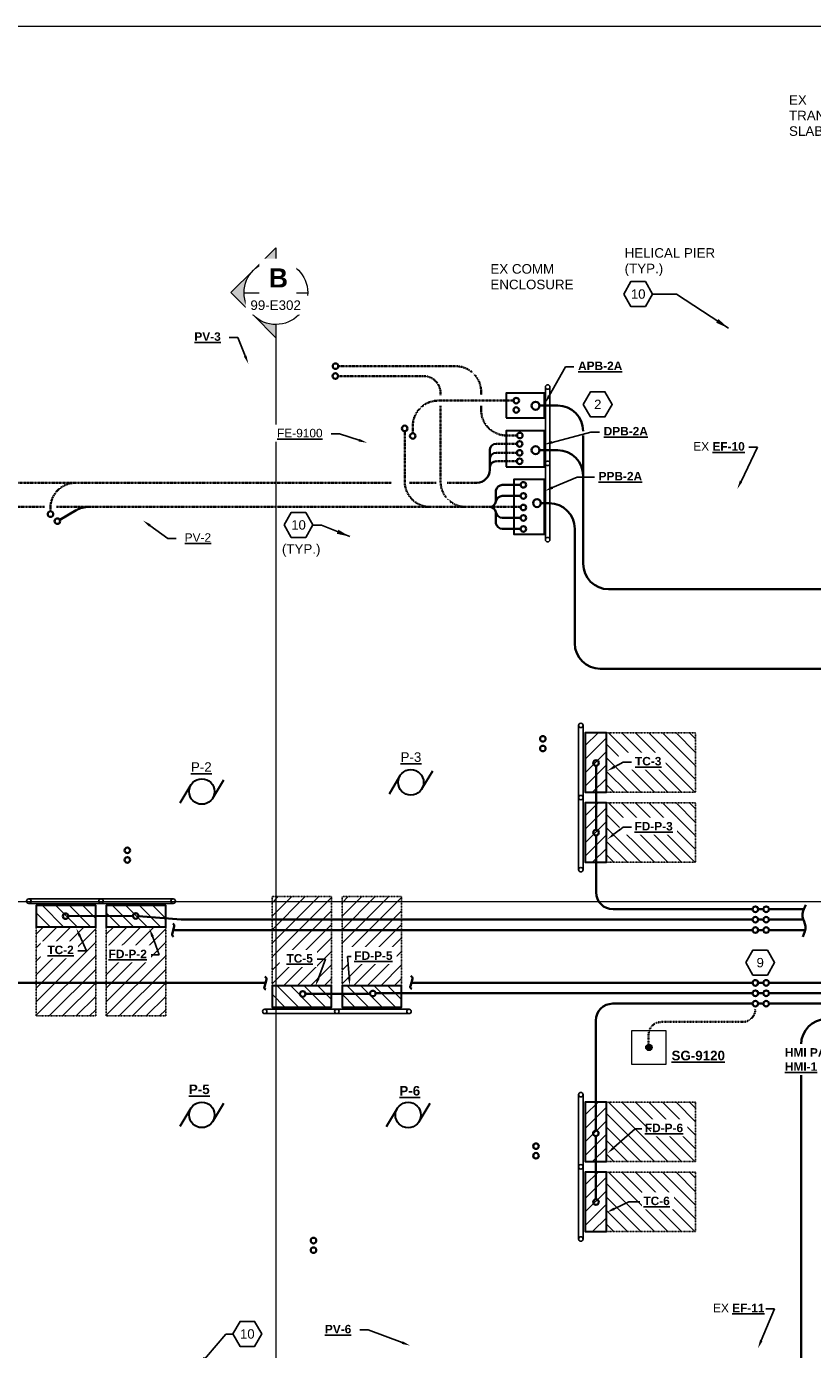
# Model space of a CAD drawing. Header units: inches. Extents: x -149 to 1285, y -115 to 968.
# Tile 3 of 5: x 310 to 680, y 345 to 968. Entities that reach past the tile are written whole.
import ezdxf
from ezdxf import colors
from ezdxf.entities.mleader import LeaderData, LeaderLine
from ezdxf.enums import TextEntityAlignment as Align
from ezdxf.math import Vec2, Vec3

# ---------------------------------------------------------------- set-up
doc = ezdxf.new("R2010")
doc.units = ezdxf.units.IN
doc.header["$LTSCALE"] = 0.5
doc.header["$MEASUREMENT"] = 0
doc.linetypes.add('DASHED2', pattern=[0.375, 0.25, -0.125])
doc.linetypes.add('HIDDEN2', pattern=[0.1875, 0.125, -0.0625])
doc.layers.get('0').update_dxf_attribs({"color": 8})
for name, color, linetype in [('E-ANNO-TEXT', 2, 'Continuous'), ('E-PANEL SUPPORTS', 40, 'Continuous'), ('E-PANEL-SUPPORTS-PATH', 40, 'Continuous')]:
    doc.layers.add(name, color=color, linetype=linetype)
for name, color, linetype, lineweight in [('E-POWR-CIRC', 83, 'Continuous', 35), ('E-POWR-MOTR', 1, 'Continuous', 30), ('E-POWR-PBOX', 4, 'Continuous', 40), ('G-ANNO-SYMB', 1, 'Continuous', 18)]:
    doc.layers.add(name, color=color, linetype=linetype, lineweight=lineweight)
doc.layers.add('G-ANNO-VPT', color=1, linetype='Continuous', lineweight=18, plot=False)
doc.styles.add('Arial', font='arial.ttf', dxfattribs={"height": 0.09375})
doc.styles.add('Arial_B', font='arialbd.ttf', dxfattribs={"height": 9})
doc.styles.get("Standard").update_dxf_attribs({"font": 'arial.ttf'})
doc.dimstyles.new('BWSC DimStyle', dxfattribs={"dimtxt": 6, "dimasz": 6.25, "dimexe": 0.153789, "dimexo": 0.153789, "dimgap": 2, "dimtad": 4, "dimtoh": 1, "dimdec": 0, "dimzin": 9, "dimdsep": 46, "dimlunit": 4, "dimtxsty": 'Standard', "dimcen": 0.09, "dimclrd": 256, "dimclrt": 256, "dimadec": 0, "dimazin": 3, "dimtfac": 1, "dimtdec": 0, "dimtofl": 0, "dimtmove": 0, "dimatfit": 0, "dimfxl": 1, "dimfrac": 2, "dimtzin": 11, "dimlwd": -1, "dimarcsym": 0})

# ---------------------------------------------------------------- blocks, each defined once
blk = doc.blocks.new('Section - Section Head - Filled-1120936-MECHANICAL HVAC UPPER LEVEL PLAN Copy 1')
at = {"layer": 'G-ANNO-SYMB'}
h = blk.add_hatch(color=256, dxfattribs=at)
edge = h.paths.add_edge_path()
edge.add_line((-0.533, 0.221), (-0.313, 0.442))
edge.add_line((-0.313, 0.442), (-0.092, 0.221))
edge.add_arc((-0.313, 0), 0.312, 45, 135)
h = blk.add_hatch(color=256, dxfattribs=at)
edge = h.paths.add_edge_path()
edge.add_line((-0.092, 0.221), (0.129, 0))
edge.add_line((0.129, 0), (0, 0))
edge.add_arc((-0.313, 0), 0.313, 0, 45)
edge = h.paths.add_edge_path()
edge.add_line((-0.625, 0), (-0.754, 0))
edge.add_line((-0.754, 0), (-0.533, 0.221))
edge.add_arc((-0.312, 0), 0.313, 135, 180)
for p, q in [((-0.313, 0.442), (-0.533, 0.221)), ((-0.092, 0.221), (-0.313, 0.442)), ((-0.533, 0.221), (-0.754, 0)), ((0.129, 0), (-0.092, 0.221)), ((-0.754, 0), (-0.625, 0)), ((0, 0), (0.129, 0))]:
    blk.add_line(p, q, dxfattribs=at)
for radius, start, end in [(0.313, 360, 180), (0.312, 180, 0)]:
    blk.add_arc((-0.313, 0), radius, start, end, dxfattribs=at)
blk = doc.blocks.new('_TagHexagon')
at = {"transparency": 16777216}
blk.add_lwpolyline([(-0.144, 0), (-0.072, 0.125), (0.072, 0.125), (0.144, 0), (0.072, -0.125), (-0.072, -0.125)], close=True, dxfattribs=at)
at = {"transparency": 16777216, "style": 'Arial'}
blk.add_attdef('TAGNUMBER', text='', height=0.0938, dxfattribs=at).set_placement((0, -0.047), align=Align.CENTER)
blk = doc.blocks.new('*U100')
for p, q in [((-10.3, 6.2), (-20.6, -11)), ((10.3, -6.2), (20.6, 11))]:
    blk.add_line(p, q)
blk.add_circle((0, 0), 12)
blk.add_attdef('HORSEPOWER', text='', height=4.5).set_placement((0, 0), align=Align.MIDDLE_CENTER)
blk = doc.blocks.new('tilde')
blk.add_line((-0.0073, -0.0274), (0.0073, 0.0274))
for centre, start, end in [((-0.0088, 0.0317), 345.00322, 70.94689), ((0.0087, -0.0317), 164.99843, 250.9421)]:
    blk.add_arc(centre, 0.0167, start, end)

msp = doc.modelspace()

# ---------------------------------------------------------------- hatches: boundary and pattern name
at = {"layer": 'E-PANEL-SUPPORTS-PATH', "linetype": 'HIDDEN2'}
h = msp.add_hatch(dxfattribs=at)
h.set_pattern_fill('ANSI31', color=256, scale=36, angle=450)
h.set_pattern_definition([(135, (1.322, -3.1598), (-3.18198, -3.18198), [])])
h.paths.add_polyline_path([(583.3, 635.79), (583.3, 607.8), (625.3, 607.8), (625.3, 635.79)])
h = msp.add_hatch(dxfattribs=at)
h.set_pattern_fill('ANSI31', color=256, scale=36, angle=450)
h.set_pattern_definition([(135, (1.322, -36.1394), (-3.18198, -3.18198), [])])
h.paths.add_polyline_path([(583.3, 602.81), (583.3, 574.82), (625.3, 574.82), (625.3, 602.81)])
h = msp.add_hatch(dxfattribs=at)
h.set_pattern_fill('ANSI31', color=256, scale=36, angle=540)
h.set_pattern_definition([(225, (1064.819, -65.3454), (3.18198, -3.18198), [])])
h.paths.add_polyline_path([(425.87, 516.64), (453.86, 516.64), (453.86, 558.64), (425.87, 558.64)])
h = msp.add_hatch(dxfattribs=at)
h.set_pattern_fill('ANSI31', color=256, scale=36, angle=540)
h.set_pattern_definition([(225, (1097.7986, -65.3454), (3.18198, -3.18198), [])])
h.paths.add_polyline_path([(458.85, 516.64), (486.84, 516.64), (486.84, 558.64), (458.85, 558.64)])
h = msp.add_hatch(dxfattribs=at)
h.set_pattern_fill('ANSI31', color=256, scale=36, angle=360)
h.set_pattern_definition([(45, (-296.169, 1126.4353), (-3.18198, 3.18198), [])])
h.paths.add_polyline_path([(342.78, 544.45), (314.79, 544.45), (314.79, 502.45), (342.78, 502.45)])
h = msp.add_hatch(dxfattribs=at)
h.set_pattern_fill('ANSI31', color=256, scale=36, angle=360)
h.set_pattern_definition([(45, (-263.1893, 1126.4353), (-3.18198, 3.18198), [])])
h.paths.add_polyline_path([(375.76, 544.45), (347.77, 544.45), (347.77, 502.45), (375.76, 502.45)])
h = msp.add_hatch(dxfattribs=at)
h.set_pattern_fill('ANSI31', color=256, scale=36, angle=450)
h.set_pattern_definition([(135, (1.322, -177.0606), (-3.18198, -3.18198), [])])
h.paths.add_polyline_path([(583.3, 461.89), (583.3, 433.9), (625.3, 433.9), (625.3, 461.89)])
h = msp.add_hatch(dxfattribs=at)
h.set_pattern_fill('ANSI31', color=256, scale=36, angle=450)
h.set_pattern_definition([(135, (1.322, -210.04), (-3.18198, -3.18198), [])])
h.paths.add_polyline_path([(583.3, 428.91), (583.3, 400.92), (625.3, 400.92), (625.3, 428.91)])
at = {"layer": 'E-POWR-PBOX', "lineweight": 5}
h = msp.add_hatch(dxfattribs=at)
h.set_pattern_fill('ANSI31', color=256, scale=36, angle=540)
h.set_pattern_definition([(225, (1699.789, 1285.3044), (3.18198, -3.18198), [])])
h.paths.add_polyline_path([(583.3, 635.79), (573.3, 635.79), (573.3, 607.8), (583.3, 607.8)])
h = msp.add_hatch(dxfattribs=at)
h.set_pattern_fill('ANSI31', color=256, scale=36, angle=540)
h.set_pattern_definition([(225, (1699.789, 1252.325), (3.18198, -3.18198), [])])
h.paths.add_polyline_path([(583.3, 602.81), (573.3, 602.81), (573.3, 574.82), (583.3, 574.82)])
h = msp.add_hatch(dxfattribs=at)
h.set_pattern_fill('ANSI31', color=256, scale=36, angle=450)
h.set_pattern_definition([(135, (992.2953, -572.032), (-3.18198, -3.18198), [])])
h.paths.add_polyline_path([(342.78, 544.45), (342.78, 554.45), (314.79, 554.45), (314.79, 544.45)])
h = msp.add_hatch(dxfattribs=at)
h.set_pattern_fill('ANSI31', color=256, scale=36, angle=450)
h.set_pattern_definition([(135, (1025.275, -572.032), (-3.18198, -3.18198), [])])
h.paths.add_polyline_path([(375.76, 544.45), (375.76, 554.45), (347.77, 554.45), (347.77, 544.45)])
h = msp.add_hatch(dxfattribs=at)
h.set_pattern_fill('ANSI31', color=256, scale=36, angle=630)
h.set_pattern_definition([(315, (-223.645, 1633.122), (3.18198, 3.18198), [])])
h.paths.add_polyline_path([(425.87, 516.64), (425.87, 506.64), (453.86, 506.64), (453.86, 516.64)])
h = msp.add_hatch(dxfattribs=at)
h.set_pattern_fill('ANSI31', color=256, scale=36, angle=630)
h.set_pattern_definition([(315, (-190.6656, 1633.122), (3.18198, 3.18198), [])])
h.paths.add_polyline_path([(458.85, 516.64), (458.85, 506.64), (486.84, 506.64), (486.84, 516.64)])
h = msp.add_hatch(dxfattribs=at)
h.set_pattern_fill('ANSI31', color=256, scale=36, angle=540)
h.set_pattern_definition([(225, (1699.789, 1111.4036), (3.18198, -3.18198), [])])
h.paths.add_polyline_path([(583.3, 461.89), (573.3, 461.89), (573.3, 433.9), (583.3, 433.9)])
h = msp.add_hatch(dxfattribs=at)
h.set_pattern_fill('ANSI31', color=256, scale=36, angle=540)
h.set_pattern_definition([(225, (1699.789, 1078.424), (3.18198, -3.18198), [])])
h.paths.add_polyline_path([(583.3, 428.91), (573.3, 428.91), (573.3, 400.92), (583.3, 400.92)])
at = {"layer": 'G-ANNO-SYMB'}
msp.add_hatch(color=256, dxfattribs=at).paths.add_polyline_path([(603.32, 486.15), (603.7, 486.2), (604.07, 486.35), (604.38, 486.59), (604.61, 486.9), (604.76, 487.26), (604.82, 487.65), (604.76, 488.04), (604.61, 488.4), (604.38, 488.71), (604.07, 488.95), (603.7, 489.1), (603.32, 489.15), (602.93, 489.1), (602.57, 488.95), (602.26, 488.71), (602.02, 488.4), (601.87, 488.04), (601.82, 487.65), (601.87, 487.26), (602.02, 486.9), (602.26, 486.59), (602.57, 486.35), (602.93, 486.2)])

# ---------------------------------------------------------------- linework, layer by layer
at = {"layer": 'E-PANEL SUPPORTS', "flags": 128}
for points in [[(554.58, 798.65), (554.58, 726.73)], [(556.71, 798.65), (556.71, 726.73)], [(570.21, 571.32), (570.21, 639.28)], [(572.3, 571.32), (572.3, 639.28)], [(311.29, 557.55), (379.25, 557.55)], [(311.29, 555.45), (379.25, 555.45)], [(490.34, 505.64), (422.38, 505.64)], [(490.34, 503.54), (422.38, 503.54)], [(570.21, 397.42), (570.21, 465.38)], [(572.3, 397.42), (572.3, 465.38)]]:
    msp.add_lwpolyline(points, dxfattribs=at)
at = {"layer": 'E-PANEL SUPPORTS'}
for centre in [(555.63, 798.65), (555.63, 762.69), (555.63, 726.73), (571.26, 639.28), (571.26, 605.3), (571.26, 571.32), (311.29, 556.5), (345.27, 556.5), (379.25, 556.5), (422.38, 504.59), (456.36, 504.59), (490.34, 504.59), (571.26, 465.38), (571.26, 431.4), (571.26, 397.42)]:
    msp.add_circle(centre, 1.05, dxfattribs=at)
at = {"layer": 'E-PANEL-SUPPORTS-PATH', "linetype": 'HIDDEN2'}
for p, q in [((583.3, 635.79), (625.3, 635.79)), ((625.3, 607.8), (625.3, 635.79)), ((583.3, 607.8), (625.3, 607.8)), ((583.3, 602.81), (625.3, 602.81)), ((625.3, 574.82), (625.3, 602.81)), ((583.3, 574.82), (625.3, 574.82)), ((425.87, 516.64), (425.87, 558.64)), ((453.86, 558.64), (425.87, 558.64)), ((453.86, 516.64), (453.86, 558.64)), ((486.84, 558.64), (458.85, 558.64)), ((314.79, 544.45), (314.79, 502.45)), ((342.78, 544.45), (342.78, 502.45)), ((314.79, 502.45), (342.78, 502.45)), ((347.77, 502.45), (375.76, 502.45)), ((583.3, 461.89), (625.3, 461.89)), ((625.3, 433.9), (625.3, 461.89)), ((583.3, 433.9), (625.3, 433.9)), ((583.3, 428.91), (625.3, 428.91)), ((625.3, 400.92), (625.3, 428.91)), ((583.3, 400.92), (625.3, 400.92))]:
    msp.add_line(p, q, dxfattribs=at)
at = {"layer": 'E-POWR-CIRC', "linetype": 'DASHED2'}
for p, q in [((497.18, 803.8), (456.94, 803.8)), ((512.29, 808.45), (457.04, 808.45)), ((497.88, 803.8), (497.83, 803.8)), ((539.53, 792.23), (504.1, 792.23)), ((505.18, 795.8), (505.18, 794.7)), ((524.29, 796.45), (524.29, 794.96)), ((505.18, 789.79), (505.18, 754.18)), ((492.1, 776.89), (492.1, 780.23)), ((488.31, 777.82), (488.31, 754.18)), ((541.13, 775.83), (536.29, 775.83)), ((541.13, 771.91), (531.32, 771.91)), ((541.13, 767.67), (531.32, 767.67)), ((541.13, 763.67), (531.32, 763.67)), ((482.15, 753.57), (-1.11, 753.57)), ((503.06, 753.57), (490.59, 753.57)), ((522.34, 753.57), (508.25, 753.57)), ((318.61, 742.18), (271.89, 742.18)), ((321.43, 740.15), (321.43, 742.26)), ((542.91, 742.18), (324.34, 742.18))]:
    msp.add_line(p, q, dxfattribs=at)
at = {"layer": 'E-POWR-CIRC'}
for p, q in [((524.29, 787.83), (524.29, 789.82)), ((551.8, 789.89), (560.35, 789.89)), ((572.35, 775.85), (572.35, 715.43)), ((528.34, 769.28), (528.34, 759.57)), ((551.8, 768.87), (560.35, 768.87)), ((531.29, 749.93), (531.29, 744.72)), ((542.88, 752.56), (534.27, 752.56)), ((542.88, 747.35), (534.27, 747.35)), ((552.48, 743.99), (556.38, 743.99)), ((325.88, 736.14), (333.53, 740.57)), ((531.29, 734.43), (531.29, 739.64)), ((542.88, 737.01), (534.27, 737.01)), ((542.88, 731.8), (534.27, 731.8)), ((568.4, 731.91), (568.4, 677.97)), ((820.16, 703.43), (584.35, 703.43)), ((720.83, 665.97), (580.4, 665.97)), ((578.42, 620.29), (578.42, 590.11)), ((578.42, 560.7), (578.42, 587.49)), ((329.89, 549.46), (360.3, 549.57)), ((362.91, 549.46), (383.02, 547.83)), ((652.15, 552.7), (586.42, 552.7)), ((657.22, 552.7), (654.76, 552.7)), ((659.84, 552.7), (676.23, 552.7)), ((652.15, 542.92), (379.31, 542.92)), ((652.15, 547.81), (383.51, 547.81)), ((657.22, 547.81), (654.76, 547.81)), ((657.22, 542.92), (654.76, 542.92)), ((659.84, 547.81), (676.04, 547.81)), ((659.84, 542.92), (676.96, 542.92)), ((422.72, 518.03), (200.56, 518.03)), ((652.15, 518.03), (491.37, 518.03)), ((657.22, 518.03), (654.76, 518.03)), ((659.84, 518.03), (709.16, 518.03)), ((441.59, 512.83), (471.84, 512.83)), ((652.15, 513.14), (474.57, 513.14)), ((657.22, 513.14), (654.76, 513.14)), ((659.84, 513.14), (708.58, 513.14)), ((652.15, 508.25), (586.27, 508.25)), ((657.22, 508.25), (654.76, 508.25)), ((659.84, 508.25), (709.78, 508.25)), ((578.27, 448.42), (578.27, 500.25)), ((674.94, 488.97), (674.94, 322.67)), ((578.39, 416.12), (578.39, 445.56))]:
    msp.add_line(p, q, dxfattribs=at)
at = {"layer": 'E-POWR-CIRC', "linetype": 'HIDDEN2'}
for p, q in [((609.15, 499.62), (647.44, 499.62)), ((603.15, 487.47), (603.15, 493.62))]:
    msp.add_line(p, q, dxfattribs=at)
at = {"layer": 'E-POWR-CIRC'}
for centre, radius in [((455.64, 803.8), 1.31), ((455.73, 808.45), 1.31), ((540.83, 792.23), 1.31), ((549.95, 789.82), 1.87), ((540.83, 787.83), 1.31), ((488.32, 779.14), 1.31), ((492.1, 775.58), 1.31), ((542.43, 771.85), 1.31), ((542.53, 775.79), 1.31), ((542.43, 767.63), 1.31), ((549.95, 768.9), 1.87), ((542.43, 763.67), 1.31), ((544.19, 752.56), 1.31), ((544.19, 747.35), 1.31), ((544.19, 741.91), 1.31), ((550.61, 743.99), 1.87), ((321.47, 738.79), 1.31), ((324.75, 735.48), 1.31), ((544.19, 736.99), 1.31), ((544.19, 731.8), 1.31), ((553.35, 632.96), 1.31), ((553.35, 628.43), 1.31), ((578.42, 621.6), 1.31), ((578.42, 588.8), 1.31), ((357.69, 580.45), 1.31), ((357.69, 575.93), 1.31), ((328.59, 549.46), 1.31), ((361.61, 549.57), 1.31), ((653.46, 552.7), 1.31), ((653.46, 547.81), 1.31), ((658.53, 552.7), 1.31), ((658.53, 547.81), 1.31), ((653.46, 542.92), 1.31), ((658.53, 542.92), 1.31), ((653.46, 518.03), 1.31), ((658.53, 518.03), 1.31), ((473.27, 513.04), 1.31), ((653.46, 513.14), 1.31), ((658.53, 513.14), 1.31), ((653.46, 508.25), 1.31), ((658.53, 508.25), 1.31), ((550.1, 441.15), 1.31), ((578.31, 447.18), 1.31), ((550.1, 436.62), 1.31), ((578.39, 414.82), 1.31), ((445.37, 396.69), 1.31), ((445.37, 392.17), 1.31)]:
    msp.add_circle(centre, radius, dxfattribs=at)
at = {"layer": 'E-POWR-CIRC', "linetype": 'DASHED2'}
for centre, radius, start, end in [((497.18, 795.8), 8, 0, 90), ((512.29, 796.45), 12, 0, 90), ((504.1, 780.23), 12, 90, 180), ((536.29, 787.83), 12, 180, 270), ((500.31, 754.18), 12, 180, 270), ((517.18, 754.18), 12, 180, 270), ((333.43, 741.57), 12, 90, 180)]:
    msp.add_arc(centre, radius, start, end, dxfattribs=at)
at = {"layer": 'E-POWR-CIRC'}
for centre, radius, start, end in [((560.35, 777.89), 12, 0, 90), ((531.42, 768.79), 3.12, 91.85687, 170.99157), ((531.42, 764.55), 3.12, 91.85687, 170.99157), ((560.35, 756.87), 12, 0, 90), ((531.42, 760.55), 3.12, 91.85687, 170.99157), ((522.34, 759.57), 6, 270, 0), ((534.37, 749.44), 3.12, 91.85687, 170.99157), ((339.54, 730.18), 12, 90, 120.06467), ((528.29, 745.21), 3.03, 273.23197, 350.74855), ((528.29, 739.15), 3.03, 9.25145, 86.76803), ((534.37, 744.23), 3.12, 91.85687, 170.99157), ((556.4, 731.91), 12, 0, 90), ((534.37, 740.13), 3.12, 189.00843, 268.14313), ((534.37, 734.92), 3.12, 189.00843, 268.14313), ((584.35, 715.43), 12, 180, 270), ((580.4, 677.97), 12, 180, 270), ((586.42, 560.7), 8, 180, 270), ((383.51, 553.81), 6, 265.3513, 270), ((586.27, 500.25), 8, 90, 180), ((686.94, 488.97), 12, 90, 180)]:
    msp.add_arc(centre, radius, start, end, dxfattribs=at)
at = {"layer": 'E-POWR-CIRC', "linetype": 'HIDDEN2'}
for centre, start, end in [((647.44, 505.62), 270, 0), ((609.15, 493.62), 90, 180)]:
    msp.add_arc(centre, 6, start, end, dxfattribs=at)
at = {"layer": 'E-POWR-CIRC'}
msp.add_spline([(677.18, 554.85), (675.67, 549.13), (677.07, 544.75), (675.76, 539.73)], degree=3, dxfattribs=at)
at = {"layer": 'E-POWR-PBOX', "lineweight": 30}
for points in [[(536.13, 784.19), (554.13, 784.19), (554.13, 795.82), (536.13, 795.82)], [(536.13, 761.02), (554.13, 761.02), (554.13, 777.99), (536.13, 777.99)], [(554.13, 755.02), (539.72, 755.02), (539.72, 729.33), (554.13, 729.33)], [(583.3, 635.79), (573.3, 635.79), (573.3, 607.8), (583.3, 607.8)], [(583.3, 602.81), (573.3, 602.81), (573.3, 574.82), (583.3, 574.82)], [(342.78, 544.45), (342.78, 554.45), (314.79, 554.45), (314.79, 544.45)], [(375.76, 544.45), (375.76, 554.45), (347.77, 554.45), (347.77, 544.45)], [(425.87, 516.64), (425.87, 506.64), (453.86, 506.64), (453.86, 516.64)], [(458.85, 516.64), (458.85, 506.64), (486.84, 506.64), (486.84, 516.64)], [(583.3, 461.89), (573.3, 461.89), (573.3, 433.9), (583.3, 433.9)], [(583.3, 428.91), (573.3, 428.91), (573.3, 400.92), (583.3, 400.92)]]:
    msp.add_lwpolyline(points, close=True, dxfattribs=at)
at = {"layer": 'G-ANNO-SYMB'}
for p, q in [((412.67, 843.05), (442.67, 843.05)), ((427.58, 828.05), (427.7, 197.52)), ((2.13, 556.33), (757.17, 556.33))]:
    msp.add_line(p, q, dxfattribs=at)
at = {"layer": 'G-ANNO-SYMB', "flags": 128}
msp.add_lwpolyline([(595.32, 495.65), (611.32, 495.65), (611.32, 479.65), (595.32, 479.65)], close=True, dxfattribs=at)
at = {"layer": 'G-ANNO-SYMB'}
msp.add_circle((603.32, 487.65), 1.5, dxfattribs=at)
at = {"layer": 'G-ANNO-VPT'}
msp.add_lwpolyline([(-148.52, -115.2), (1285.48, -115.2), (1285.48, 968.44), (-148.52, 968.44)], close=True, dxfattribs=at)

# ---------------------------------------------------------------- block references
at = {"layer": 'E-ANNO-TEXT', "xscale": 47.232, "yscale": 47.232, "zscale": 47.232}
for p, values in [((598.27, 842.43), {'TAGNUMBER': '10'}), ((579.23, 790.47), {'TAGNUMBER': '2'}), ((438.31, 733.7), {'TAGNUMBER': '10'}), ((655.73, 527.58), {'TAGNUMBER': '9'}), ((414.18, 352.73), {'TAGNUMBER': '10'})]:
    msp.add_blockref('_TagHexagon', p, dxfattribs=at).add_auto_attribs(values)
at = {"layer": 'E-POWR-CIRC', "xscale": 64, "yscale": 64, "zscale": 64}
for p in [(379.28, 542.8), (422.68, 517.91), (491.43, 518.24)]:
    msp.add_blockref('tilde', p, dxfattribs=at)
at = {"layer": 'G-ANNO-SYMB', "extrusion": (0, 0, -1), "xscale": 47.99999999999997, "yscale": 47.99999999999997, "zscale": 47.99999999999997, "rotation": 270.0000000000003}
msp.add_blockref('Section - Section Head - Filled-1120936-MECHANICAL HVAC UPPER LEVEL PLAN Copy 1', (-427.67, 828.05), dxfattribs=at)

# ---------------------------------------------------------------- leaders
at = {"layer": 'E-ANNO-TEXT'}
for points in [[(640.77, 826.35), (616.28, 842.37), (605.09, 842.43)], [(462.49, 728.19), (449.06, 733.51), (444.62, 733.55)], [(390.38, 336.52), (404, 352.54), (407.43, 352.58)]]:
    msp.add_leader(points, dimstyle='BWSC DimStyle', override={"dimgap": 2, "dimtad": 0}, dxfattribs=at)

# ---------------------------------------------------------------- next in the draw order: texts
at = {"layer": 'E-ANNO-TEXT', "char_height": 4.5, "attachment_point": 1, "line_spacing_factor": 0.976953, "style": 'Arial', "bg_fill": 3, "box_fill_scale": 1.5, "bg_fill_color": 256, "bg_fill_transparency": 0}
for s, insert, width in [('EX TRANSFORMER SLAB', (669.29, 936.08), 47.0854), ('HELICAL PIER\\P(TYP.)', (591.88, 864.04), 44.5701), ('EX COMM ENCLOSURE', (528.67, 856.52), 37.5601)]:
    msp.add_mtext(s, dxfattribs=dict(at, insert=insert, width=width))
at = {"layer": 'E-ANNO-TEXT', "linetype": 'ByBlock', "char_height": 4.5, "attachment_point": 1, "line_spacing_factor": 0.976953, "style": 'Arial', "bg_fill": 3, "box_fill_scale": 1.5, "bg_fill_color": 256, "bg_fill_transparency": 0}
for s, insert, width in [('(TYP.)', (430.48, 724.62), 17.7834), ('{\\LP-2}', (387.62, 621.94), 9.9569), ('{\\LP-3}', (486.36, 626.62), 14.5362), ('{\\fArial|b1|i0|c0|p34;\\LSG-9120}', (613.97, 486.07), 27.8078), ('{\\fArial|b1|i0|c0|p34;\\LP-5}', (386.68, 470.16), 14.5362), ('{\\fArial|b1|i0|c0|p34;\\LP-6}', (485.8, 469.47), 10.0426)]:
    msp.add_mtext(s, dxfattribs=dict(at, insert=insert, width=width))
at = {"layer": 'G-ANNO-SYMB', "attachment_point": 1, "bg_fill": 3, "box_fill_scale": 1.5, "bg_fill_color": 256, "bg_fill_transparency": 0}
for s, insert, char_height, width, style in [('B', (424.27, 854.51), 9, 8.484, 'Arial_B'), ('99-E302', (415.64, 839.43), 4.5, 30.3, 'Arial')]:
    msp.add_mtext(s, dxfattribs=dict(at, insert=insert, char_height=char_height, width=width, style=style))

# ---------------------------------------------------------------- next in the draw order: leaders
at = {"layer": 'E-ANNO-TEXT', "linetype": 'ByBlock'}
ml = msp.add_multileader_mtext('Standard', dxfattribs=at)
ml.set_content('\\pxi2;{\\fArial|b1|i0|c0|p34;\\LPV-3}', color=256)
ml.set_leader_properties()
ml.build(insert=Vec2(0, 0))
ml.multileader.update_dxf_attribs({"dogleg_length": 4})
ctx = ml.context
ctx.base_point, ctx.landing_gap_size, ctx.plane_origin = Vec3(385.9, 822), 4, Vec3(514.97, 870.64)
ctx.text_align_type = 2
notes = []
notes.append((ctx, [(0, (1, 1, 0), (409.67, 822), (-1, 0), 4, [(0, [(414.67, 809.54)], 0, [])])]))
ctx.mtext.insert, ctx.mtext.defined_height, ctx.mtext.alignment, ctx.mtext.flow_direction = Vec3(401.67, 824.4), 2.05, 3, 5
ctx.mtext.has_bg_fill, ctx.mtext.bg_color, ctx.mtext.bg_scale_factor, ctx.mtext.bg_transparency, ctx.mtext.use_window_bg_color = 1, -1027028792, 1.5, 0, 1
ml = msp.add_multileader_mtext('Standard', dxfattribs=at)
ml.set_content('{\\fArial|b1|i0|c0|p34;\\LAPB-2A}', color=256)
ml.set_leader_properties()
ml.build(insert=Vec2(0, 0))
ml.multileader.update_dxf_attribs({"dogleg_length": 4})
ctx = ml.context
ctx.base_point, ctx.plane_origin = Vec3(567.97, 808.22), Vec3(578.49, 798.01)
notes.append((ctx, [(1, (1, 1, 0), (563.97, 808.22), (1, 0), 4, [(0, [(554.38, 790.93)], 0, [])])]))
ctx.mtext.insert, ctx.mtext.width, ctx.mtext.defined_height, ctx.mtext.flow_direction = Vec3(569.97, 810.62), 23.5275, 4.74, 5
ctx.mtext.has_bg_fill, ctx.mtext.bg_color, ctx.mtext.bg_scale_factor, ctx.mtext.bg_transparency, ctx.mtext.use_window_bg_color = 1, -1027028792, 1.5, 0, 1
ml = msp.add_multileader_mtext('Standard', dxfattribs=at)
ml.set_content('\\pxi2;{\\LFE-9100}', color=256)
ml.set_leader_properties()
ml.build(insert=Vec2(0, 0))
ml.multileader.update_dxf_attribs({"dogleg_length": 4})
ctx = ml.context
ctx.base_point, ctx.landing_gap_size, ctx.plane_origin = Vec3(424.93, 776.55), 4, Vec3(560.9, 831.25)
ctx.text_align_type = 2
notes.append((ctx, [(0, (1, 1, 0), (457.63, 776.55), (-1, 0), 4, [(0, [(470.65, 772.37)], 0, [])])]))
ctx.mtext.insert, ctx.mtext.defined_height, ctx.mtext.alignment, ctx.mtext.flow_direction = Vec3(449.63, 778.95), 2.05, 3, 5
ctx.mtext.has_bg_fill, ctx.mtext.bg_color, ctx.mtext.bg_scale_factor, ctx.mtext.bg_transparency, ctx.mtext.use_window_bg_color = 1, -1027028792, 1.5, 0, 1
ml = msp.add_multileader_mtext('Standard', dxfattribs=at)
ml.set_content('{\\fArial|b1|i0|c0|p34;\\LDPB-2A}', color=256)
ml.set_leader_properties()
ml.build(insert=Vec2(0, 0))
ml.multileader.update_dxf_attribs({"dogleg_length": 4})
ctx = ml.context
ctx.base_point, ctx.plane_origin = Vec3(580.02, 777.44), Vec3(579.33, 817.17)
notes.append((ctx, [(1, (1, 1, 0), (576.02, 777.44), (1, 0), 4, [(0, [(553.93, 771.56)], 0, [])])]))
ctx.mtext.insert, ctx.mtext.width, ctx.mtext.defined_height, ctx.mtext.flow_direction = Vec3(582.02, 779.84), 23.1385, 5.56, 5
ctx.mtext.has_bg_fill, ctx.mtext.bg_color, ctx.mtext.bg_scale_factor, ctx.mtext.bg_transparency, ctx.mtext.use_window_bg_color = 1, -1027028792, 1.5, 0, 1
ml = msp.add_multileader_mtext('Standard', dxfattribs=at)
ml.set_content('EX {\\fArial|b1|i0|c0|p34;\\LEF-10}', color=256)
ml.set_leader_properties()
ml.build(insert=Vec2(0, 0))
ml.multileader.update_dxf_attribs({"dogleg_length": 4})
ctx = ml.context
ctx.base_point, ctx.plane_origin = Vec3(622.94, 770.28), Vec3(631.32, 795.92)
ctx.text_align_type = 2
notes.append((ctx, [(0, (1, 1, 0), (654.44, 770.28), (-1, 0), 4, [(0, [(644.95, 750.61)], 0, [])])]))
ctx.mtext.insert, ctx.mtext.alignment, ctx.mtext.flow_direction = Vec3(648.44, 772.68), 3, 5
ctx.mtext.has_bg_fill, ctx.mtext.bg_color, ctx.mtext.bg_scale_factor, ctx.mtext.bg_transparency, ctx.mtext.use_window_bg_color = 1, -1027028792, 1.5, 0, 1
ml = msp.add_multileader_mtext('Standard', dxfattribs=at)
ml.set_content('{\\fArial|b1|i0|c0|p34;\\LPPB-2A}', color=256)
ml.set_leader_properties()
ml.build(insert=Vec2(0, 0))
ml.multileader.update_dxf_attribs({"dogleg_length": 4})
ctx = ml.context
ctx.base_point, ctx.plane_origin = Vec3(577.62, 756.26), Vec3(566.97, 744.8)
notes.append((ctx, [(1, (1, 1, 0), (569.5, 756.26), (1, 0), 8.12, [(0, [(554.27, 749.67)], 0, [])])]))
ctx.mtext.insert, ctx.mtext.width, ctx.mtext.defined_height, ctx.mtext.flow_direction = Vec3(579.62, 758.66), 21.2651, 5.61, 5
ctx.mtext.has_bg_fill, ctx.mtext.bg_color, ctx.mtext.bg_scale_factor, ctx.mtext.bg_transparency, ctx.mtext.use_window_bg_color = 1, -1027028792, 1.5, 0, 1
ml = msp.add_multileader_mtext('Standard', dxfattribs=at)
ml.set_content('{\\LPV-2}', color=256)
ml.set_leader_properties()
ml.build(insert=Vec2(0, 0))
ml.multileader.update_dxf_attribs({"dogleg_length": 4})
ctx = ml.context
ctx.base_point, ctx.landing_gap_size, ctx.plane_origin = Vec3(380.69, 727.37), 4, Vec3(425.84, 805.47)
notes.append((ctx, [(1, (1, 1, 0), (376.69, 727.37), (1, 0), 4, [(0, [(365.04, 735.78)], 0, [])])]))
ctx.mtext.insert, ctx.mtext.width, ctx.mtext.defined_height, ctx.mtext.flow_direction = Vec3(384.69, 729.77), 11.1589, 2.05, 5
ctx.mtext.has_bg_fill, ctx.mtext.bg_color, ctx.mtext.bg_scale_factor, ctx.mtext.bg_transparency, ctx.mtext.use_window_bg_color = 1, -1027028792, 1.5, 0, 1
ml = msp.add_multileader_mtext('Standard', dxfattribs=at)
ml.set_content('{\\fArial|b1|i0|c0|p34;\\LTC-3}', color=256)
ml.set_leader_properties()
ml.build(insert=Vec2(0, 0))
ml.multileader.update_dxf_attribs({"dogleg_length": 4})
ctx = ml.context
ctx.base_point, ctx.plane_origin = Vec3(595.13, 622.04), Vec3(606.48, 641.24)
ctx.text_align_type = 2
notes.append((ctx, [(0, (1, 1, 0), (591.13, 622.04), (1, 0), 4, [(0, [(583.63, 617.8)], 0, [])])]))
ctx.mtext.insert, ctx.mtext.width, ctx.mtext.alignment, ctx.mtext.flow_direction = Vec3(609.19, 624.44), 18.0573, 3, 5
ctx.mtext.has_bg_fill, ctx.mtext.bg_color, ctx.mtext.bg_scale_factor, ctx.mtext.bg_transparency, ctx.mtext.use_window_bg_color = 1, -1027028792, 1.5, 0, 1
ml = msp.add_multileader_mtext('Standard', dxfattribs=at)
ml.set_content('{\\fArial|b1|i0|c0|p34;\\LFD-P-3}', color=256)
ml.set_leader_properties()
ml.build(insert=Vec2(0, 0))
ml.multileader.update_dxf_attribs({"dogleg_length": 4})
ctx = ml.context
ctx.base_point, ctx.plane_origin = Vec3(595.18, 591.4), Vec3(602.88, 604.3)
ctx.text_align_type = 2
notes.append((ctx, [(0, (1, 1, 0), (591.18, 591.4), (1, 0), 4, [(0, [(583.68, 585.61)], 0, [])])]))
ctx.mtext.insert, ctx.mtext.width, ctx.mtext.defined_height, ctx.mtext.alignment, ctx.mtext.flow_direction = Vec3(614.53, 593.8), 22.914, 5.8, 3, 5
ctx.mtext.has_bg_fill, ctx.mtext.bg_color, ctx.mtext.bg_scale_factor, ctx.mtext.bg_transparency, ctx.mtext.use_window_bg_color = 1, -1027028792, 1.5, 0, 1
ml = msp.add_multileader_mtext('Standard', dxfattribs=at)
ml.set_content('{\\fArial|b1|i0|c0|p34;\\LTC-2}', color=256)
ml.set_leader_properties()
ml.build(insert=Vec2(0, 0))
ml.multileader.update_dxf_attribs({"dogleg_length": 4})
ctx = ml.context
ctx.base_point, ctx.plane_origin = Vec3(318.42, 533.17), Vec3(325.42, 528.13)
ctx.text_align_type = 2
notes.append((ctx, [(1, (1, 1, 0), (338.44, 533.17), (-1, 0), 4, [(0, [(333.62, 543.79)], 0, [])])]))
ctx.mtext.insert, ctx.mtext.width, ctx.mtext.defined_height, ctx.mtext.alignment, ctx.mtext.flow_direction = Vec3(332.44, 535.57), 13.6196, 5.84, 3, 5
ctx.mtext.has_bg_fill, ctx.mtext.bg_color, ctx.mtext.bg_scale_factor, ctx.mtext.bg_transparency, ctx.mtext.use_window_bg_color = 1, -1027028792, 1.5, 0, 1
ml = msp.add_multileader_mtext('Standard', dxfattribs=at)
ml.set_content('{\\fArial|b1|i0|c0|p34;\\LFD-P-2}', color=256)
ml.set_leader_properties()
ml.build(insert=Vec2(0, 0))
ml.multileader.update_dxf_attribs({"dogleg_length": 4})
ctx = ml.context
ctx.base_point, ctx.plane_origin = Vec3(347.56, 531.25), Vec3(350.68, 531.38)
ctx.text_align_type = 2
notes.append((ctx, [(1, (1, 1, 0), (372.72, 531.25), (-1, 0), 3.85, [(0, [(368.09, 543.72)], 0, [])])]))
ctx.mtext.insert, ctx.mtext.width, ctx.mtext.defined_height, ctx.mtext.alignment, ctx.mtext.flow_direction = Vec3(366.87, 533.65), 18.2201, 6.98, 3, 5
ctx.mtext.has_bg_fill, ctx.mtext.bg_color, ctx.mtext.bg_scale_factor, ctx.mtext.bg_transparency, ctx.mtext.use_window_bg_color = 1, -1027028792, 1.5, 0, 1
ml = msp.add_multileader_mtext('Standard', dxfattribs=at)
ml.set_content('{\\fArial|b1|i0|c0|p34;\\LTC-5}', color=256)
ml.set_leader_properties()
ml.build(insert=Vec2(0, 0))
ml.multileader.update_dxf_attribs({"dogleg_length": 4})
ctx = ml.context
ctx.base_point, ctx.plane_origin = Vec3(430.93, 529.17), Vec3(438.04, 528.13)
ctx.text_align_type = 2
notes.append((ctx, [(1, (1, 1, 0), (451.06, 529.17), (-1, 0), 4, [(0, [(446.24, 516.5)], 0, [])])]))
ctx.mtext.insert, ctx.mtext.width, ctx.mtext.defined_height, ctx.mtext.alignment, ctx.mtext.flow_direction = Vec3(445.06, 531.57), 13.6196, 1.84, 3, 5
ctx.mtext.has_bg_fill, ctx.mtext.bg_color, ctx.mtext.bg_scale_factor, ctx.mtext.bg_transparency, ctx.mtext.use_window_bg_color = 1, -1027028792, 1.5, 0, 1
ml = msp.add_multileader_mtext('Standard', dxfattribs=at)
ml.set_content('{\\fArial|b1|i0|c0|p34;\\LFD-P-5}', color=256)
ml.set_leader_properties()
ml.build(insert=Vec2(0, 0))
ml.multileader.update_dxf_attribs({"dogleg_length": 4})
ctx = ml.context
ctx.base_point, ctx.plane_origin = Vec3(463.15, 530.46), Vec3(480.94, 531.88)
ctx.text_align_type = 2
notes.append((ctx, [(0, (1, 1, 0), (461.38, 530.46), (1, 0), 1.77, [(0, [(462.43, 516.85)], 0, [])])]))
ctx.mtext.insert, ctx.mtext.width, ctx.mtext.defined_height, ctx.mtext.alignment, ctx.mtext.flow_direction = Vec3(482.58, 532.86), 22.1385, 8.22, 3, 5
ctx.mtext.has_bg_fill, ctx.mtext.bg_color, ctx.mtext.bg_scale_factor, ctx.mtext.bg_transparency, ctx.mtext.use_window_bg_color = 1, -1027028792, 1.5, 0, 1
ml = msp.add_multileader_mtext('Standard', dxfattribs=at)
ml.set_content('{\\fArial|b1|i0|c0|p34;HMI PANEL\\P\\LHMI-1}', color=256)
ml.set_leader_properties()
ml.build(insert=Vec2(0, 0))
ml.multileader.update_dxf_attribs({"text_right_attachment_type": 3, "dogleg_length": 4})
ctx = ml.context
ctx.base_point, ctx.plane_origin = Vec3(665.35, 484.89), Vec3(719.08, 476.44)
ctx.right_attachment = 3
notes.append((ctx, [(1, (1, 1, 0), (703.51, 478.2), (-1, 0), 4, [(0, [(719.66, 483.83)], 0, [])])]))
ctx.mtext.insert, ctx.mtext.width, ctx.mtext.flow_direction = Vec3(667.35, 487.29), 32.3914, 5
ctx.mtext.has_bg_fill, ctx.mtext.bg_color, ctx.mtext.bg_scale_factor, ctx.mtext.bg_transparency, ctx.mtext.use_window_bg_color = 1, -1027028792, 1.5, 0, 1
ml = msp.add_multileader_mtext('Standard', dxfattribs=at)
ml.set_content('{\\fArial|b1|i0|c0|p34;\\LFD-P-6}', color=256)
ml.set_leader_properties()
ml.build(insert=Vec2(0, 0))
ml.multileader.update_dxf_attribs({"dogleg_length": 4})
ctx = ml.context
ctx.base_point, ctx.plane_origin = Vec3(600.02, 449.33), Vec3(624.41, 478.83)
ctx.text_align_type = 2
notes.append((ctx, [(0, (1, 1, 0), (596.85, 449.33), (1, 0), 3.18, [(0, [(583.83, 437.81)], 0, [])])]))
ctx.mtext.insert, ctx.mtext.width, ctx.mtext.alignment, ctx.mtext.flow_direction = Vec3(619.42, 451.73), 13.1636, 3, 5
ctx.mtext.has_bg_fill, ctx.mtext.bg_color, ctx.mtext.bg_scale_factor, ctx.mtext.bg_transparency, ctx.mtext.use_window_bg_color = 1, -1027028792, 1.5, 0, 1
ml = msp.add_multileader_mtext('Standard', dxfattribs=at)
ml.set_content('{\\fArial|b1|i0|c0|p34;\\LTC-6}', color=256)
ml.set_leader_properties()
ml.build(insert=Vec2(0, 0))
ml.multileader.update_dxf_attribs({"dogleg_length": 4})
ctx = ml.context
ctx.base_point, ctx.plane_origin = Vec3(599.04, 414.96), Vec3(674.17, 395.06)
ctx.text_align_type = 2
notes.append((ctx, [(0, (1, 1, 0), (593.93, 414.96), (1, 0), 5.11, [(0, [(583.39, 409.94)], 0, [])])]))
ctx.mtext.insert, ctx.mtext.width, ctx.mtext.defined_height, ctx.mtext.alignment, ctx.mtext.flow_direction = Vec3(613.14, 417.36), 11.0505, 5.99, 3, 5
ctx.mtext.has_bg_fill, ctx.mtext.bg_color, ctx.mtext.bg_scale_factor, ctx.mtext.bg_transparency, ctx.mtext.use_window_bg_color = 1, -1027028792, 1.5, 0, 1
ml = msp.add_multileader_mtext('Standard', dxfattribs=at)
ml.set_content('EX {\\fArial|b1|i0|c0|p34;\\LEF-11}', color=256)
ml.set_leader_properties()
ml.build(insert=Vec2(0, 0))
ml.multileader.update_dxf_attribs({"text_right_attachment_type": 3, "dogleg_length": 4})
ctx = ml.context
ctx.base_point, ctx.plane_origin = Vec3(631.52, 364.52), Vec3(641.1, 316.86)
ctx.right_attachment = 3
notes.append((ctx, [(0, (1, 1, 0), (662.4, 364.5), (-1, 0), 4, [(0, [(654.69, 345.92)], 0, [])])]))
ctx.mtext.insert, ctx.mtext.flow_direction = Vec3(633.52, 366.92), 5
ctx.mtext.has_bg_fill, ctx.mtext.bg_color, ctx.mtext.bg_scale_factor, ctx.mtext.bg_transparency, ctx.mtext.use_window_bg_color = 1, -1027028792, 1.5, 0, 1
ml = msp.add_multileader_mtext('Standard', dxfattribs=at)
ml.set_content('\\pxi2;{\\fArial|b1|i0|c0|p34;\\LPV-6}', color=256)
ml.set_leader_properties()
ml.build(insert=Vec2(0, 0))
ml.multileader.update_dxf_attribs({"dogleg_length": 4})
ctx = ml.context
ctx.base_point, ctx.landing_gap_size, ctx.plane_origin = Vec3(447.34, 354.59), 4, Vec3(608.2, 325.12)
ctx.text_align_type = 2
notes.append((ctx, [(0, (1, 1, 0), (471.15, 354.59), (-1, 0), 4, [(0, [(490.86, 347.23)], 0, [])])]))
ctx.mtext.insert, ctx.mtext.defined_height, ctx.mtext.alignment, ctx.mtext.flow_direction = Vec3(463.15, 356.99), 2.05, 3, 5
ctx.mtext.has_bg_fill, ctx.mtext.bg_color, ctx.mtext.bg_scale_factor, ctx.mtext.bg_transparency, ctx.mtext.use_window_bg_color = 1, -1027028792, 1.5, 0, 1
for ctx, leaders in notes:
    for number, flags, end, landing, length, lines in leaders:
        leader = LeaderData()
        leader.index, (leader.has_last_leader_line, leader.has_dogleg_vector, leader.attachment_direction) = number, flags
        leader.last_leader_point, leader.dogleg_vector, leader.dogleg_length = Vec3(end), Vec3(landing), length
        for number, points, colour, breaks in lines:
            line = LeaderLine()
            line.index, line.vertices, line.color, line.breaks = number, Vec3.list(points), colors.encode_raw_color(colour), breaks
            leader.lines.append(line)
        ctx.leaders.append(leader)

# ---------------------------------------------------------------- next in the draw order: linework, layer by layer
at = {"layer": 'E-PANEL-SUPPORTS-PATH', "linetype": 'HIDDEN2'}
for p, q in [((458.85, 516.64), (458.85, 558.64)), ((486.84, 516.64), (486.84, 558.64)), ((347.77, 544.45), (347.77, 502.45)), ((375.76, 544.45), (375.76, 502.45))]:
    msp.add_line(p, q, dxfattribs=at)
at = {"layer": 'E-POWR-CIRC'}
msp.add_circle((440.28, 512.83), 1.31, dxfattribs=at)

# ---------------------------------------------------------------- next in the draw order: block references
at = {"layer": 'E-POWR-MOTR', "xscale": 0.5, "yscale": 0.5, "zscale": 0.5}
for p in [(491.22, 612.46), (392.77, 608.13), (392.77, 455.88), (489.92, 455.81)]:
    msp.add_blockref('*U100', p, dxfattribs=at)

doc.saveas('drawing.dxf')
